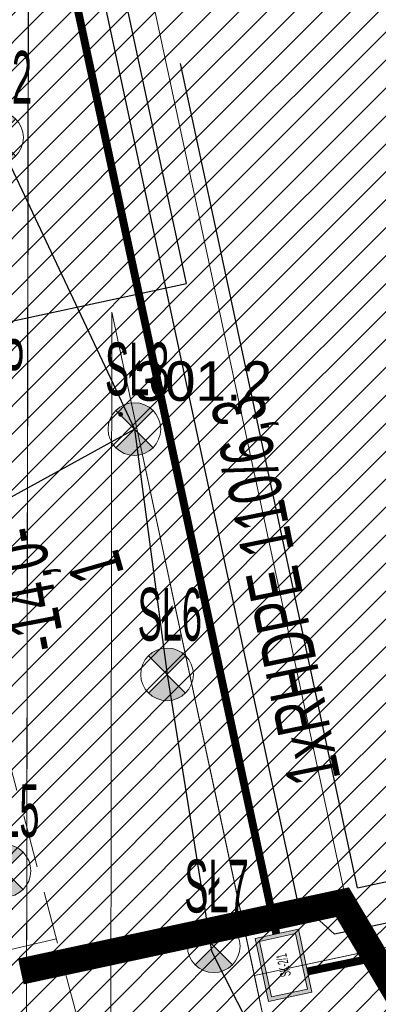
# Model space of a CAD drawing. Header units: metres. Extents: x 6567444 to 13135881, y 5574237 to 11149086.
# Tile 75 of 212: x 6567846.8 to 6567853.62, y 5574463.95 to 5574482.64. Entities that reach past the tile are written whole.
import ezdxf
from ezdxf.enums import TextEntityAlignment as Align

# ---------------------------------------------------------------- set-up
doc = ezdxf.new("R2010")
doc.units = ezdxf.units.M
for name, pattern in [('_MDCP$0$L_0_04', [1.5, 1, -0.5]), ('_PZT$0$Kropki przerywana 1', [250, 150, -100]), ('GE.I.6640.1.468.2024_MDCP_dodatkowe pomiary_12.03.2026$0$L_0_04', [1.5, 1, -0.5])]:
    doc.linetypes.add(name, pattern=pattern)
for name, color, linetype, lineweight in [('_MDCP$0$KR_ObiektKarto', 7, 'Continuous', 18), ('_MDCP$0$OT_Skarpa', 7, 'Continuous', 18), ('_MDCP$0$OTRN', 7, 'Continuous', 13), ('GE.I.6640.1.468.2024_MDCP_dodatkowe pomiary_12.03.2026$0$KR_ObiektKarto', 7, 'Continuous', 18), ('GE.I.6640.1.468.2024_MDCP_dodatkowe pomiary_12.03.2026$0$OT_Skarpa', 7, 'Continuous', 18), ('GE.I.6640.1.468.2024_MDCP_dodatkowe pomiary_12.03.2026$0$OTRN', 7, 'Continuous', 13), ('PT-IE-001 PZT - instal. elektr XREFF$0$SEL_OPIS_legenda', 7, 'Continuous', 18), ('PT-IE-001 PZT - instal. elektr XREFF$0$SEL_sieci_kable_nN', 1, 'PT-IE-001 PZT - instal. elektr XREFF$0$SEL_eN', 30), ('PT-IE-001 PZT - instal. elektr XREFF$0$SEL_sieci_oswietlenie_oprawy', 152, 'Continuous', 20), ('PT-IE-001 PZT - instal. elektr XREFF$0$SEL_zlacze_nN', 1, 'PT-IE-001 PZT - instal. elektr XREFF$0$SEL_eN', 20), ('PT-IE-001 PZT - instal. elektr XREFF$0$SEN_kanalizacja_kablowa', 30, 'PT-IE-001 PZT - instal. elektr XREFF$0$SEN_t', 20), ('PT-IE-001 PZT - instal. elektr XREFF$0$SEN_kanalizacja_kablowa_studnie', 30, 'Continuous', 20), ('PT-IE-001 PZT - instal. elektr XREFF$0$SEN_studnia_kablowa_typ', 30, 'Continuous', 20)]:
    doc.layers.add(name, color=color, linetype=linetype, lineweight=lineweight)
for name, color, linetype in [('_MDCP$0$OTRN_O', 7, 'Continuous'), ('FORMA - Arch 01 - PZT 1 Strefy', 7, 'Continuous'), ('GE.I.6640.1.468.2024_MDCP_dodatkowe pomiary_12.03.2026$0$OTRN_O', 7, 'Continuous'), ('PT-IE-001 PZT - instal. elektr XREFF$0$SEL_atrybut_bloku1', 7, 'Continuous'), ('PT-IE-001 PZT - instal. elektr XREFF$0$SEL_atrybut_bloku2', 9, 'Continuous'), ('PT-IE-001 PZT - instal. elektr XREFF$0$SEN_atrybut_bloku1', 7, 'Continuous'), ('PT-IE-001 PZT - instal. elektr XREFF$0$SEN_atrybut_bloku2', 9, 'Continuous')]:
    doc.layers.add(name, color=color, linetype=linetype)
doc.layers.add('PT-IE-001 PZT - instal. elektr XREFF$0$SEL_sieci_kable_nN_oswietlenie', color=7, linetype='PT-IE-001 PZT - instal. elektr XREFF$0$SEL_eNN', lineweight=30, true_color=0xff7a7a)
doc.styles.add('_MDCP$0$BDOT', font='arial.ttf', dxfattribs={"width": 0.9})
doc.styles.add('GE.I.6640.1.468.2024_MDCP_dodatkowe pomiary_12.03.2026$0$BDOT', font='arial.ttf', dxfattribs={"width": 0.9})
doc.styles.add('PT-IE-001 PZT - instal. elektr XREFF$0$ARIAL', font='ARIALN.TTF', dxfattribs={"width": 0.8})
doc.styles.add('PT-IE-001 PZT - instal. elektr XREFF$0$ROMANS', font='ARIALN.TTF', dxfattribs={"width": 0.8})
doc.linetypes.add('PT-IE-001 PZT - instal. elektr XREFF$0$SEL_eN', pattern='A,5,["eN",PT-IE-001 PZT - instal. elektr XREFF$0$ARIAL,S=1,R=0,X=1.8,Y=0.25],5', length=10)
doc.linetypes.add('PT-IE-001 PZT - instal. elektr XREFF$0$SEL_eNN', pattern='A,5,["eNN",PT-IE-001 PZT - instal. elektr XREFF$0$ARIAL,S=1,R=0,X=1.45,Y=0.25],5', length=10)
doc.linetypes.add('PT-IE-001 PZT - instal. elektr XREFF$0$SEN_t', pattern='A,5,["t",PT-IE-001 PZT - instal. elektr XREFF$0$ARIAL,S=1,R=0,X=2.1,Y=0.25],5', length=10)
pattern_1 = [(45, (0, 0), (-0.265165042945, 0.265165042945), [])]

# ---------------------------------------------------------------- blocks, each defined once
blk = doc.blocks.new('_MDCP$0$OTRN')
at = {"layer": '_MDCP$0$OTRN', "color": 0, "const_width": 0.09}
blk.add_lwpolyline([(-0.045, 0, 1), (0.045, 0, 1)], format="xyb", close=True, dxfattribs=at)
at = {"layer": '_MDCP$0$OTRN_O', "color": 0, "style": '_MDCP$0$BDOT'}
blk.add_attdef('RZEDNA', (0.514, 0.515), '', height=1.5, dxfattribs=at)
blk = doc.blocks.new('_MDCP')
at = {"layer": '_MDCP$0$KR_ObiektKarto', "linetype": 'Continuous', "lineweight": 18, "flags": 128}
blk.add_lwpolyline([(6567844.414, 5574464.467), (6567847.502, 5574465.188)], dxfattribs=at)
at = {"layer": '_MDCP$0$OT_Skarpa', "color": 7, "linetype": '_MDCP$0$L_0_04', "lineweight": 18, "flags": 128}
blk.add_lwpolyline([(6567836.9, 5574495.68), (6567838.52, 5574491.11), (6567840.59, 5574480.86), (6567843.46, 5574480.36), (6567848.13, 5574462.83), (6567851.9, 5574444.67), (6567858.01, 5574426.68), (6567860.79, 5574412.31), (6567856.48, 5574410.59), (6567857.58, 5574403.57), (6567859.68, 5574394.97), (6567860.62, 5574385.5), (6567861.58, 5574370.45), (6567862.01, 5574368.01), (6567863.53, 5574367.38), (6567863.13, 5574366), (6567861.59, 5574366.75), (6567860.54, 5574368.19), (6567859.27, 5574379.76), (6567857.79, 5574389.9), (6567858.03, 5574392), (6567857.57, 5574394.08), (6567856.6, 5574396.01), (6567853.99, 5574408.75), (6567853.94, 5574410.45), (6567854.9, 5574412.03), (6567856.04, 5574412.96), (6567858.35, 5574413.64), (6567855.26, 5574426.79), (6567851.62, 5574441.38), (6567849.42, 5574443.2), (6567847.4, 5574447.15), (6567844.89, 5574462.43), (6567841.18, 5574478.32), (6567838.55, 5574479.72), (6567836.83, 5574487.4), (6567833.76, 5574501.75)], close=True, dxfattribs=at)
at = {"layer": '_MDCP$0$OTRN', "color": 14, "xscale": 0.5, "yscale": 0.5, "zscale": 0.5}
blk.add_blockref('_MDCP$0$OTRN', (6567848.72, 5574475.146, 301.206), dxfattribs=at).add_auto_attribs({'RZEDNA': '301.2'})
blk = doc.blocks.new('GE.I.6640.1.468.2024_MDCP_dodatkowe pomiary_12.03.2026$0$OTRN')
at = {"layer": 'GE.I.6640.1.468.2024_MDCP_dodatkowe pomiary_12.03.2026$0$OTRN', "color": 0, "const_width": 0.09}
blk.add_lwpolyline([(-0.045, 0, 1), (0.045, 0, 1)], format="xyb", close=True, dxfattribs=at)
at = {"layer": 'GE.I.6640.1.468.2024_MDCP_dodatkowe pomiary_12.03.2026$0$OTRN_O', "color": 0, "style": 'GE.I.6640.1.468.2024_MDCP_dodatkowe pomiary_12.03.2026$0$BDOT'}
blk.add_attdef('RZEDNA', (0.514, 0.515), '', height=1.5, dxfattribs=at)
blk = doc.blocks.new('GE.I.6640.1.468.2024_MDCP_dodatkowe pomiary_12.03.2026')
at = {"layer": 'GE.I.6640.1.468.2024_MDCP_dodatkowe pomiary_12.03.2026$0$KR_ObiektKarto', "linetype": 'Continuous', "lineweight": 18, "flags": 128}
blk.add_lwpolyline([(6567844.414, 5574464.467), (6567847.502, 5574465.188)], dxfattribs=at)
at = {"layer": 'GE.I.6640.1.468.2024_MDCP_dodatkowe pomiary_12.03.2026$0$OT_Skarpa', "color": 7, "linetype": 'GE.I.6640.1.468.2024_MDCP_dodatkowe pomiary_12.03.2026$0$L_0_04', "lineweight": 18, "flags": 128}
blk.add_lwpolyline([(6567836.9, 5574495.68), (6567838.52, 5574491.11), (6567840.59, 5574480.86), (6567843.46, 5574480.36), (6567848.13, 5574462.83), (6567851.9, 5574444.67), (6567858.01, 5574426.68), (6567860.79, 5574412.31), (6567856.48, 5574410.59), (6567857.58, 5574403.57), (6567859.68, 5574394.97), (6567860.62, 5574385.5), (6567861.58, 5574370.45), (6567862.01, 5574368.01), (6567863.53, 5574367.38), (6567863.13, 5574366), (6567861.59, 5574366.75), (6567860.54, 5574368.19), (6567859.27, 5574379.76), (6567857.79, 5574389.9), (6567858.03, 5574392), (6567857.57, 5574394.08), (6567856.6, 5574396.01), (6567853.99, 5574408.75), (6567853.94, 5574410.45), (6567854.9, 5574412.03), (6567856.04, 5574412.96), (6567858.35, 5574413.64), (6567855.26, 5574426.79), (6567851.62, 5574441.38), (6567849.42, 5574443.2), (6567847.4, 5574447.15), (6567844.89, 5574462.43), (6567841.18, 5574478.32), (6567838.55, 5574479.72), (6567836.83, 5574487.4), (6567833.76, 5574501.75)], close=True, dxfattribs=at)
at = {"layer": 'GE.I.6640.1.468.2024_MDCP_dodatkowe pomiary_12.03.2026$0$OTRN', "color": 14, "xscale": 0.5, "yscale": 0.5, "zscale": 0.5}
blk.add_blockref('GE.I.6640.1.468.2024_MDCP_dodatkowe pomiary_12.03.2026$0$OTRN', (6567848.72, 5574475.146, 301.206), dxfattribs=at).add_auto_attribs({'RZEDNA': '301.2'})
blk = doc.blocks.new('PT-IE-001 PZT - instal. elektr XREFF$0$studnia_SK2_1')
at = {"linetype": 'Continuous'}
h = blk.add_hatch(color=256, dxfattribs=at)
h.paths.add_polyline_path([(-0.61, 0.84), (-0.61, 0), (0.61, 0), (0.61, 0.84)])
h.paths.add_polyline_path([(0.54, 0.77), (0.54, 0.07), (-0.54, 0.07), (-0.54, 0.77)], flags=16)
for points in [[(-0.61, 0.84), (0.61, 0.84), (0.61, 0), (-0.61, 0)], [(-0.54, 0.77), (0.54, 0.77), (0.54, 0.07), (-0.54, 0.07)]]:
    blk.add_lwpolyline(points, close=True, dxfattribs=at)
at = {"linetype": 'Continuous', "flags": 128}
for points in [[(-0.61, 0.84), (0.61, 0.84), (0.61, 0), (-0.61, 0), (-0.61, 0.84)], [(-0.54, 0.77), (0.54, 0.77), (0.54, 0.07), (-0.54, 0.07), (-0.54, 0.77)]]:
    blk.add_lwpolyline(points, dxfattribs=at)
at = {"layer": 'PT-IE-001 PZT - instal. elektr XREFF$0$SEN_atrybut_bloku1', "style": 'PT-IE-001 PZT - instal. elektr XREFF$0$ROMANS', "width": 0.6, "flags": 8}
blk.add_attdef('TYP', text='', height=1, dxfattribs=at).set_placement((0, 0.94), align=Align.CENTER)
at = {"layer": 'PT-IE-001 PZT - instal. elektr XREFF$0$SEN_atrybut_bloku2', "style": 'PT-IE-001 PZT - instal. elektr XREFF$0$ROMANS', "width": 0.6, "flags": 8}
for tag, p in [('OPIS1', (0, -0.85)), ('OPIS2', (0, -1.7))]:
    blk.add_attdef(tag, text='', height=0.75, dxfattribs=at).set_placement(p, align=Align.CENTER)
at = {"layer": 'PT-IE-001 PZT - instal. elektr XREFF$0$SEN_studnia_kablowa_typ', "color": 0, "style": 'PT-IE-001 PZT - instal. elektr XREFF$0$ROMANS', "width": 0.6}
blk.add_text('SK-2/1', height=0.2, dxfattribs=at).set_placement((0, 0.42), align=Align.MIDDLE_CENTER)
blk = doc.blocks.new('*U623')
blk.add_hatch(color=256).paths.add_polyline_path([(0.66, 0.32), (-0.66, 0.32), (-0.66, 0), (0.66, 0)])
for points in [[(-0.66, 0.32), (0.66, 0.32), (0.66, 0), (-0.66, 0)], [(-0.61, 0.27), (0.61, 0.27), (0.61, 0.05), (-0.61, 0.05)]]:
    blk.add_lwpolyline(points, close=True)
at = {"layer": 'PT-IE-001 PZT - instal. elektr XREFF$0$SEL_atrybut_bloku1', "style": 'PT-IE-001 PZT - instal. elektr XREFF$0$ROMANS', "width": 0.6, "flags": 8}
blk.add_attdef('TYP', text='', height=1, dxfattribs=at).set_placement((0, 0.45), align=Align.CENTER)
at = {"layer": 'PT-IE-001 PZT - instal. elektr XREFF$0$SEL_atrybut_bloku2', "style": 'PT-IE-001 PZT - instal. elektr XREFF$0$ROMANS', "width": 0.6, "flags": 8}
for tag, p in [('OPIS1', (0, -0.95)), ('OPIS2', (0, -1.95))]:
    blk.add_attdef(tag, text='', height=0.75, dxfattribs=at).set_placement(p, align=Align.CENTER)
blk = doc.blocks.new('PT-IE-001 PZT - instal. elektr XREFF$0$oprawa zewnetrzna parkowa')
for points in [[(0.354, 0.354, 0.414214), (-0.354, 0.354), (0, 0)], [(-0.354, -0.354, 0.414214), (0.354, -0.354), (0, 0)]]:
    blk.add_hatch(color=256).paths.add_polyline_path(points)
for p, q in [((-0.354, -0.354), (0.354, 0.354)), ((-0.354, 0.354), (0.354, -0.354))]:
    blk.add_line(p, q)
blk.add_circle((0, 0), 0.5)
at = {"layer": 'PT-IE-001 PZT - instal. elektr XREFF$0$SEL_atrybut_bloku1', "style": 'PT-IE-001 PZT - instal. elektr XREFF$0$ROMANS', "width": 0.6, "flags": 8}
blk.add_attdef('TYP', text='', height=1, dxfattribs=at).set_placement((0.053, 0.641), align=Align.CENTER)
at = {"layer": 'PT-IE-001 PZT - instal. elektr XREFF$0$SEL_atrybut_bloku2', "style": 'PT-IE-001 PZT - instal. elektr XREFF$0$ROMANS', "width": 0.6, "flags": 8}
for tag, p in [('OPIS1', (-0.034, -1.403)), ('OPIS2', (-0.034, -2.264))]:
    blk.add_attdef(tag, text='', height=0.75, dxfattribs=at).set_placement(p, align=Align.CENTER)
blk = doc.blocks.new('PT-IE-001 PZT - instal. elektr XREFF')
at = {"layer": 'Defpoints'}
for q in [(6567849.855, 5574481.805), (6567870.815, 5574469.944)]:
    blk.add_line((6567853.217, 5574466.162), q, dxfattribs=at)
at = {"layer": 'PT-IE-001 PZT - instal. elektr XREFF$0$SEL_sieci_kable_nN', "ltscale": 0.5}
blk.add_lwpolyline([(6567845.501, 5574476.669), (6567849.969, 5574477.63), (6567837.277, 5574536.687), (6567837.573, 5574537.121), (6567847.512, 5574539.262), (6567847.793, 5574539.731), (6567846.761, 5574544.533), (6567846.944, 5574544.716), (6567847.709, 5574544.88)], dxfattribs=at)
at = {"layer": 'PT-IE-001 PZT - instal. elektr XREFF$0$SEL_sieci_kable_nN_oswietlenie', "ltscale": 0.5}
for p, q in [((6567846.373, 5574480.401), (6567848.982, 5574474.867)), ((6567848.982, 5574474.867), (6567849.602, 5574470.211)), ((6567849.602, 5574470.211), (6567850.445, 5574464.956)), ((6567850.445, 5574464.956), (6567856.923, 5574452.227))]:
    blk.add_line(p, q, dxfattribs=at)
at = {"layer": 'PT-IE-001 PZT - instal. elektr XREFF$0$SEL_sieci_kable_nN_oswietlenie', "ltscale": 0.8}
blk.add_lwpolyline([(6567894.56, 5574480.357), (6567894.56, 5574480.357), (6567883.047, 5574477.935), (6567882.979, 5574471.641), (6567852.785, 5574465.28), (6567852.079, 5574465.916), (6567836.897, 5574536.557), (6567837.577, 5574537.642), (6567847.042, 5574539.675), (6567847.398, 5574540.343), (6567846.492, 5574544.512), (6567846.812, 5574544.873), (6567847.671, 5574545.057)], dxfattribs=at)
at = {"layer": 'PT-IE-001 PZT - instal. elektr XREFF$0$SEL_sieci_kable_nN_oswietlenie', "ltscale": 0.5}
blk.add_lwpolyline([(6567844.798, 5574472.566), (6567848.982, 5574474.867)], dxfattribs=at)
at = {"layer": 'PT-IE-001 PZT - instal. elektr XREFF$0$SEN_kanalizacja_kablowa', "ltscale": 0.8, "const_width": 0.15}
for points in [[(6567851.678, 5574465.283), (6567846.881, 5574487.602)], [(6567852.27, 5574464.572), (6567884.055, 5574471.068)]]:
    blk.add_lwpolyline(points, dxfattribs=at)
at = {"layer": 'PT-IE-001 PZT - instal. elektr XREFF$0$SEL_sieci_oswietlenie_oprawy'}
for p, values in [((6567846.373, 5574480.401), {'TYP': 'SŁ2'}), ((6567848.982, 5574474.867), {'TYP': 'SŁ3'}), ((6567849.602, 5574470.211), {'TYP': 'SŁ6'}), ((6567846.514, 5574466.483), {'TYP': 'SŁ5'}), ((6567850.489, 5574465.051), {'TYP': 'SŁ7'})]:
    blk.add_blockref('PT-IE-001 PZT - instal. elektr XREFF$0$oprawa zewnetrzna parkowa', p, dxfattribs=at).add_auto_attribs(values)
at = {"layer": 'PT-IE-001 PZT - instal. elektr XREFF$0$SEL_zlacze_nN'}
ref = blk.add_blockref('*U623', (6567845.189, 5574476.597), dxfattribs=dict(at, rotation=283.0498654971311))
ref.add_attrib('TYP', 'RP', dxfattribs={"layer": 'PT-IE-001 PZT - instal. elektr XREFF$0$SEL_atrybut_bloku1', "height": 1, "style": 'PT-IE-001 PZT - instal. elektr XREFF$0$ROMANS', "width": 0.6}).set_placement((6567846.421, 5574475.584), align=Align.CENTER)
at = {"layer": 'PT-IE-001 PZT - instal. elektr XREFF$0$SEN_kanalizacja_kablowa_studnie', "rotation": 102.1295861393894}
blk.add_blockref('PT-IE-001 PZT - instal. elektr XREFF$0$studnia_SK2_1', (6567852.225, 5574464.777), dxfattribs=at)
at = {"layer": 'PT-IE-001 PZT - instal. elektr XREFF$0$SEL_OPIS_legenda', "lineweight": 30, "style": 'PT-IE-001 PZT - instal. elektr XREFF$0$ROMANS', "width": 0.8}
for s, rotation, p in [('1xRHDPE 110/6,3', 101.5131, (6567852.902, 5574468.234)), ('-14,0-', 100.8754, (6567847.672, 5574470.731)), ('1', 106.0773, (6567848.794, 5574472.132))]:
    blk.add_text(s, height=1, rotation=rotation, dxfattribs=at).set_placement(p)

msp = doc.modelspace()

# ---------------------------------------------------------------- block references
at = {"layer": 'Defpoints'}
msp.add_blockref('GE.I.6640.1.468.2024_MDCP_dodatkowe pomiary_12.03.2026', (0, 0), dxfattribs=at)

# ---------------------------------------------------------------- next in the draw order: block references
msp.add_blockref('_MDCP', (0, 0))

# ---------------------------------------------------------------- next in the draw order: linework, layer by layer
at = {"layer": 'Defpoints', "color": 6, "linetype": '_PZT$0$Kropki przerywana 1', "lineweight": 50, "ltscale": 0.01, "const_width": 0.5}
msp.add_lwpolyline([(6567846.825, 5574464.572), (6567852.935, 5574465.886), (6567856.959, 5574459.099), (6567863.876, 5574457.905), (6567881.468, 5574461.686), (6567884.062, 5574465.823), (6567941.534, 5574478.091)], dxfattribs=at)

# ---------------------------------------------------------------- next in the draw order: block references
msp.add_blockref('PT-IE-001 PZT - instal. elektr XREFF', (0, 0))

# ---------------------------------------------------------------- next in the draw order: hatches: boundary and pattern name
at = {"layer": 'FORMA - Arch 01 - PZT 1 Strefy', "linetype": 'Continuous', "lineweight": 0, "true_color": 0x577933}
h = msp.add_hatch(dxfattribs=at)
h.set_pattern_fill('ANSI31', color=77, scale=3, style=0)
h.set_pattern_definition(pattern_1)
h.paths.add_polyline_path([(6567829, 5574517.24), (6567842.398, 5574471.118), (6567844.165, 5574471.632), (6567846.931, 5574462.111), (6567846.967, 5574484.472), (6567835.736, 5574536.73), (6567846.642, 5574539.074), (6567844.864, 5574547.35), (6567918.571, 5574563.191), (6567935.605, 5574483.933), (6567930.975, 5574476.768), (6567931.227, 5574475.595), (6567933.57, 5574476.098, 0.216609), (6567938.884, 5574480.085), (6567921.55, 5574567.86), (6567849.267, 5574550.953), (6567830.11, 5574546.47)])
at = {"layer": 'FORMA - Arch 01 - PZT 1 Strefy', "linetype": 'Continuous', "lineweight": 0, "true_color": 0x606060}
h = msp.add_hatch(dxfattribs=at)
h.set_pattern_fill('ANSI31', color=251, scale=3, style=0)
h.set_pattern_definition(pattern_1)
h.paths.add_polyline_path([(6567846.973, 5574484.443), (6567846.931, 5574462.111), (6567848.531, 5574462.109), (6567848.555, 5574477.084), (6567851.261, 5574464.492), (6567853.217, 5574464.912), (6567838.111, 5574535.195), (6567849.018, 5574537.539), (6567847.239, 5574545.815), (6567909.194, 5574559.13), (6567910.929, 5574559.503), (6567916.794, 5574560.763), (6567918.527, 5574552.697), (6567922.645, 5574533.535), (6567924.844, 5574534.007), (6567920.284, 5574555.223), (6567918.571, 5574563.191), (6567844.864, 5574547.35), (6567846.642, 5574539.074), (6567835.736, 5574536.73)])
at = {"layer": 'FORMA - Arch 01 - PZT 1 Strefy', "linetype": 'Continuous', "lineweight": 0, "ltscale": 5, "true_color": 0xf0e6d9}
h = msp.add_hatch(dxfattribs=at)
h.set_pattern_fill('ANSI31', color=254, scale=3, style=0)
h.set_pattern_definition(pattern_1)
h.paths.add_polyline_path([(6567838.111, 5574535.195), (6567853.217, 5574464.912), (6567877.761, 5574470.187), (6567866.729, 5574521.517), (6567916.781, 5574532.275), (6567914.712, 5574541.905), (6567920.576, 5574543.165), (6567916.794, 5574560.763), (6567847.239, 5574545.815), (6567849.018, 5574537.539)])
at = {"layer": 'FORMA - Arch 01 - PZT 1 Strefy', "linetype": 'Continuous', "lineweight": 0, "true_color": 0x577933}
h = msp.add_hatch(dxfattribs=at)
h.set_pattern_fill('ANSI31', color=77, scale=3, style=0)
h.set_pattern_definition(pattern_1)
h.paths.add_polyline_path([(6567848.555, 5574477.084), (6567848.531, 5574462.509), (6567851.222, 5574463.088), (6567851.433, 5574462.733), (6567851.63, 5574462.775)])
at = {"layer": 'FORMA - Arch 01 - PZT 1 Strefy', "linetype": 'Continuous', "lineweight": 0, "true_color": 0x786554}
h = msp.add_hatch(dxfattribs=at)
h.set_pattern_fill('ANSI31', color=37, scale=3, style=0)
h.set_pattern_definition(pattern_1)
h.paths.add_polyline_path([(6567884.905, 5574471.723), (6567851.261, 5574464.492), (6567851.757, 5574462.185), (6567855.246, 5574456.301), (6567862.162, 5574455.107), (6567879.755, 5574458.888), (6567881.026, 5574460.916), (6567882.349, 5574463.025), (6567886.2, 5574463.729), (6567886.604, 5574463.816)])

# ---------------------------------------------------------------- next in the draw order: linework, layer by layer
at = {"layer": 'FORMA - Arch 01 - PZT 1 Strefy', "color": 9, "linetype": 'Continuous', "lineweight": 13}
for p, q in [((6567853.217, 5574464.912), (6567838.111, 5574535.195)), ((6567846.973, 5574484.443), (6567846.931, 5574462.111)), ((6567848.531, 5574462.109), (6567848.555, 5574477.084)), ((6567848.555, 5574477.084), (6567851.261, 5574464.492)), ((6567851.261, 5574464.492), (6567853.217, 5574464.912))]:
    msp.add_line(p, q, dxfattribs=at)
at = {"layer": 'FORMA - Arch 01 - PZT 1 Strefy', "color": 254, "linetype": 'Continuous', "lineweight": 0, "true_color": 0xe3cfb5}
for p, q in [((6567838.111, 5574535.195), (6567853.217, 5574464.912)), ((6567853.217, 5574464.912), (6567877.761, 5574470.187))]:
    msp.add_line(p, q, dxfattribs=at)
at = {"layer": 'FORMA - Arch 01 - PZT 1 Strefy', "color": 71, "linetype": 'Continuous', "lineweight": 13, "true_color": 0xaff266}
for p, q in [((6567846.931, 5574462.111), (6567846.967, 5574484.472)), ((6567848.555, 5574477.084), (6567848.531, 5574462.509)), ((6567851.63, 5574462.775), (6567848.555, 5574477.084))]:
    msp.add_line(p, q, dxfattribs=at)
at = {"layer": 'FORMA - Arch 01 - PZT 1 Strefy', "color": 31, "linetype": 'Continuous', "lineweight": 0, "true_color": 0xf1cba9}
for p, q in [((6567884.905, 5574471.723), (6567851.261, 5574464.492)), ((6567851.261, 5574464.492), (6567851.757, 5574462.185))]:
    msp.add_line(p, q, dxfattribs=at)

doc.saveas('drawing.dxf')
